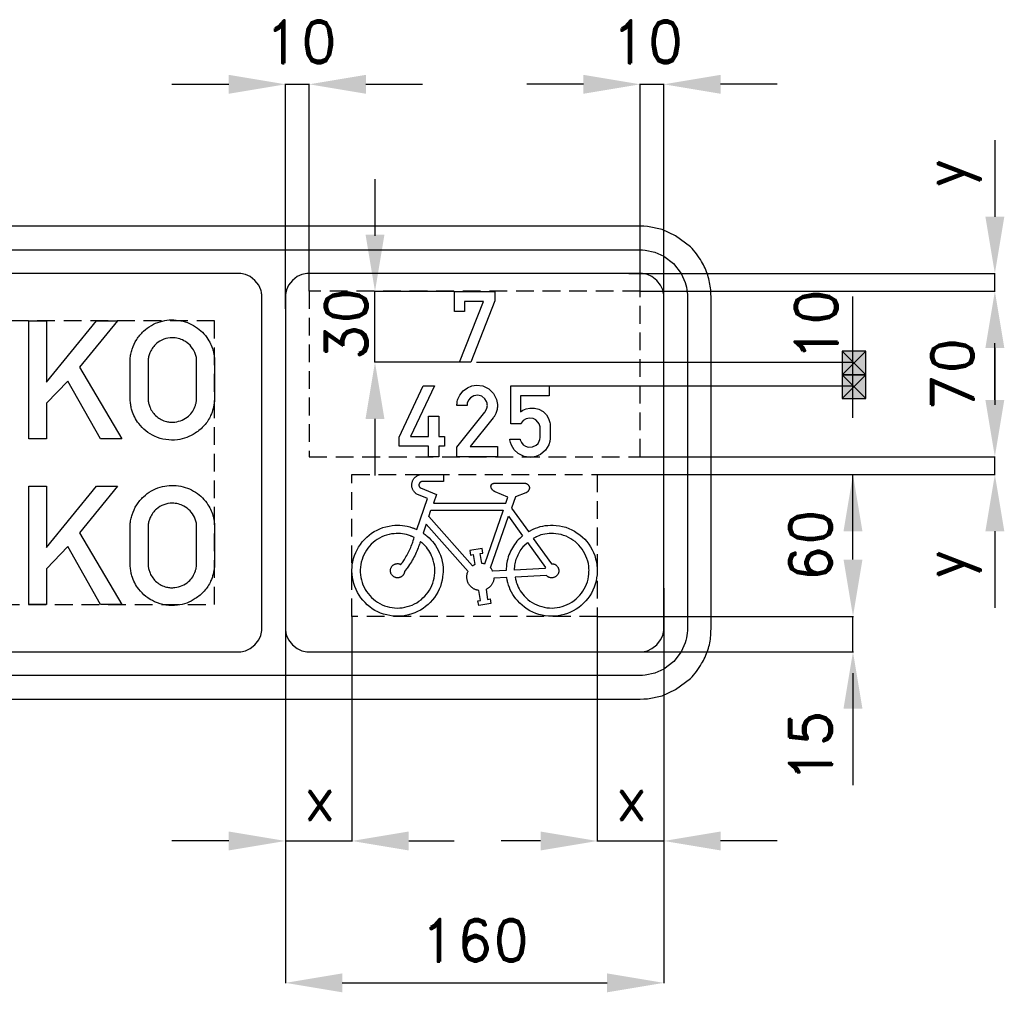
# Model space of a CAD drawing. Header units: millimetres. Extents: x 84 to 4098, y -145 to 1386.
# Tile 7 of 12: x 2244 to 2661, y 473 to 885. Entities that reach past the tile are written whole.
import ezdxf

# ---------------------------------------------------------------- set-up
doc = ezdxf.new("R2010")
doc.units = ezdxf.units.MM
doc.header["$LTSCALE"] = 5
doc.linetypes.add('ČÁRKOVANÁX2', pattern=[1.5, 1, -0.5])
doc.layers.add('Kóty', color=2, linetype='Continuous')
doc.layers.add('Značka', color=7, linetype='Continuous')
doc.styles.get("Standard").update_dxf_attribs({"font": 'romand.shx', "height": 18})
doc.dimstyles.get("Standard").update_dxf_attribs({"dimtxt": 18, "dimasz": 24, "dimexe": 0.18, "dimexo": 0.0625, "dimgap": 9, "dimtad": 1, "dimdec": 0, "dimzin": 0, "dimdsep": 46, "dimtxsty": 'Standard', "dimcen": 0.09, "dimadec": 0, "dimazin": 0, "dimtfac": 1, "dimtdec": 0, "dimtofl": 0, "dimtmove": 0, "dimatfit": 3, "dimfxl": 1, "dimtolj": 1, "dimtzin": 0, "dimarcsym": 0})

# ---------------------------------------------------------------- blocks, each defined once
blk = doc.blocks.new('*D7')
at = {"layer": 'Defpoints', "color": 0, "transparency": 16777216}
for p in [(2506.8, 769.95), (2656.8, 769.95), (2506.8, 699.95)]:
    blk.add_point(p, dxfattribs=at)
at = {"layer": 'Kóty', "color": 0, "lineweight": -2, "transparency": 16777216}
for p, q in [((2506.86, 769.95), (2656.98, 769.95)), ((2656.8, 723.95), (2656.8, 745.95)), ((2506.86, 699.95), (2656.98, 699.95))]:
    blk.add_line(p, q, dxfattribs=at)
at = {"layer": 'Kóty', "color": 0, "transparency": 16777216}
for points in [[(2652.8, 745.95), (2660.8, 745.95), (2656.8, 769.95)], [(2652.8, 723.95), (2660.8, 723.95), (2656.8, 699.95)]]:
    blk.add_solid(points, dxfattribs=at)
at = {"layer": 'Kóty', "color": 0, "transparency": 16777216, "insert": (2638.8, 734.95), "char_height": 18, "attachment_point": 5, "rotation": 90}
blk.add_mtext('\\A1;70', dxfattribs=at)
blk = doc.blocks.new('*D26')
at = {"layer": 'Defpoints', "color": 0, "transparency": 16777216}
for p in [(2356.8, 644.37), (2516.8, 644.37), (2516.8, 477.45)]:
    blk.add_point(p, dxfattribs=at)
at = {"layer": 'Kóty', "color": 0, "lineweight": -2, "transparency": 16777216}
for p, q in [((2356.8, 644.31), (2356.8, 477.27)), ((2516.8, 644.31), (2516.8, 477.27)), ((2380.8, 477.45), (2492.8, 477.45))]:
    blk.add_line(p, q, dxfattribs=at)
at = {"layer": 'Kóty', "color": 0, "transparency": 16777216}
for points in [[(2380.8, 481.45), (2380.8, 473.45), (2356.8, 477.45)], [(2492.8, 481.45), (2492.8, 473.45), (2516.8, 477.45)]]:
    blk.add_solid(points, dxfattribs=at)
at = {"layer": 'Kóty', "color": 0, "transparency": 16777216, "insert": (2436.8, 495.45), "char_height": 18, "attachment_point": 5}
blk.add_mtext('\\A1;160', dxfattribs=at)

msp = doc.modelspace()

# ---------------------------------------------------------------- hatches: boundary and pattern name
at = {"layer": 'Kóty'}
h = msp.add_hatch(color=256, dxfattribs=at)
h.dxf.hatch_style = 1
h.paths.add_polyline_path([(2592.2, 734.56), (2602.2, 734.56), (2602.2, 744.56), (2592.2, 744.56)])
h = msp.add_hatch(color=256, dxfattribs=at)
h.dxf.hatch_style = 1
h.paths.add_polyline_path([(2592.2, 724.56), (2602.2, 724.56), (2602.2, 734.56), (2592.2, 734.56)])

# ---------------------------------------------------------------- linework, layer by layer
for p, q in [((2308.8, 857.45), (2332.8, 857.45)), ((2356.8, 762.48), (2356.8, 857.63)), ((2366.8, 770.01), (2366.8, 857.63)), ((2390.8, 857.45), (2414.8, 857.45)), ((2482.8, 857.45), (2458.8, 857.45)), ((2506.8, 770.01), (2506.8, 857.63)), ((2516.8, 762.13), (2516.8, 857.63)), ((2564.8, 857.45), (2540.8, 857.45)), ((2656.8, 833.83), (2656.8, 801.45)), ((2394.65, 817.38), (2394.65, 793.38)), ((2501.97, 777.45), (2656.98, 777.45)), ((2428.16, 769.88), (2394.47, 769.88)), ((2506.8, 769.95), (2656.98, 769.95)), ((2506.86, 769.95), (2596.98, 769.91)), ((2596.8, 716.45), (2596.8, 767.77)), ((2656.8, 723.95), (2656.8, 747.95)), ((2656.8, 745.95), (2656.8, 721.95)), ((2430.33, 739.95), (2394.47, 739.95)), ((2437.52, 739.95), (2596.98, 739.95)), ((2468.31, 729.95), (2596.98, 729.95)), ((2394.65, 715.95), (2394.65, 691.95)), ((2506.86, 699.95), (2656.98, 699.95)), ((2488.74, 692.45), (2596.98, 692.45)), ((2488.81, 692.45), (2656.98, 692.45)), ((2656.8, 668.45), (2656.8, 636.07)), ((2356.8, 635.73), (2356.8, 537.27)), ((2384.92, 632.39), (2384.92, 537.27)), ((2488.68, 632.39), (2488.68, 537.27)), ((2488.74, 632.45), (2596.98, 632.45)), ((2516.8, 632.39), (2516.8, 537.27)), ((2488.74, 617.45), (2596.98, 617.45)), ((2596.8, 608.39), (2596.8, 584.39)), ((2596.8, 593.45), (2596.8, 561.07)), ((2332.8, 537.45), (2308.8, 537.45)), ((2408.92, 537.45), (2428.15, 537.45)), ((2464.68, 537.45), (2448.03, 537.45)), ((2564.8, 537.45), (2540.8, 537.45))]:
    msp.add_line(p, q, dxfattribs=at)
for points in [[(2356.8, 857.45), (2366.8, 857.45)], [(2506.8, 857.45), (2516.8, 857.45)], [(2506.8, 770.01), (2506.8, 777.45)], [(2656.8, 769.95), (2656.8, 777.45)], [(2394.65, 739.95), (2394.65, 769.88)], [(2592.2, 744.56), (2602.2, 734.56)], [(2602.2, 744.56), (2592.2, 734.56)], [(2592.2, 734.56), (2602.2, 724.56)], [(2602.2, 734.56), (2592.2, 724.56)], [(2656.8, 692.45), (2656.8, 699.95)], [(2596.8, 656.45), (2596.8, 692.45)], [(2596.8, 617.45), (2596.8, 632.45)], [(2356.8, 537.45), (2384.92, 537.45)], [(2488.68, 537.45), (2516.8, 537.45)]]:
    msp.add_lwpolyline(points, dxfattribs=at)
for points in [[(2592.2, 734.56), (2602.2, 734.56), (2602.2, 744.56), (2592.2, 744.56)], [(2592.2, 724.56), (2602.2, 724.56), (2602.2, 734.56), (2592.2, 734.56)]]:
    msp.add_lwpolyline(points, close=True, dxfattribs=at)
for points in [[(2332.8, 861.45), (2332.8, 853.45), (2356.8, 857.45)], [(2390.8, 861.45), (2390.8, 853.45), (2366.8, 857.45)], [(2482.8, 861.45), (2482.8, 853.45), (2506.8, 857.45)], [(2540.8, 861.45), (2540.8, 853.45), (2516.8, 857.45)], [(2652.8, 801.45), (2660.8, 801.45), (2656.8, 777.45)], [(2390.65, 793.88), (2398.65, 793.88), (2394.65, 769.88)], [(2652.8, 745.95), (2660.8, 745.95), (2656.8, 769.95)], [(2390.65, 715.95), (2398.65, 715.95), (2394.65, 739.95)], [(2652.8, 723.95), (2660.8, 723.95), (2656.8, 699.95)], [(2592.8, 668.45), (2600.8, 668.45), (2596.8, 692.45)], [(2652.8, 668.45), (2660.8, 668.45), (2656.8, 692.45)], [(2592.8, 656.45), (2600.8, 656.45), (2596.8, 632.45)], [(2592.8, 593.45), (2600.8, 593.45), (2596.8, 617.45)], [(2332.8, 541.45), (2332.8, 533.45), (2356.8, 537.45)], [(2408.92, 541.45), (2408.92, 533.45), (2384.92, 537.45)], [(2464.68, 541.45), (2464.68, 533.45), (2488.68, 537.45)], [(2540.8, 541.45), (2540.8, 533.45), (2516.8, 537.45)]]:
    msp.add_solid(points, dxfattribs=at)
at = {"layer": 'Značka', "color": 3}
for points in [[(1845.87, 597.45), (2506.8, 597.45), (2508.37, 597.51), (2509.94, 597.61), (2516.07, 598.87), (2521.8, 601.47), (2528.05, 606.19, 0.068432), (2532.78, 612.45, 0.056395), (2535.42, 618.18, 0.061144), (2536.64, 624.31), (2536.75, 625.88), (2536.8, 627.45), (2536.8, 767.45), (2536.74, 769.02), (2536.64, 770.59, 0.055759), (2535.38, 776.72, 0.05621), (2532.78, 782.45, 0.069646), (2528.06, 788.69), (2521.8, 793.43), (2516.07, 796.06), (2509.94, 797.29), (2508.37, 797.39), (2506.8, 797.45), (1845.87, 797.45)], [(1839.83, 787.45), (2506.8, 787.45), (2507.85, 787.41), (2508.89, 787.34), (2512.98, 786.5), (2516.8, 784.77), (2520.96, 781.62), (2524.12, 777.45), (2525.88, 773.63, -0.061229), (2526.69, 769.54), (2526.76, 768.5), (2526.8, 767.45), (2526.8, 627.45), (2526.76, 626.4), (2526.69, 625.36, -0.055717), (2525.85, 621.27), (2524.12, 617.45), (2520.97, 613.29), (2516.8, 610.13), (2512.98, 608.37), (2508.89, 607.56), (2507.85, 607.49), (2506.8, 607.45), (1839.83, 607.45)], [(1824.8, 617.45), (2336.8, 617.45), (2337.33, 617.47), (2337.85, 617.5), (2339.89, 617.92), (2341.8, 618.79), (2343.88, 620.36), (2345.46, 622.45), (2346.34, 624.36), (2346.75, 626.4), (2346.78, 626.93), (2346.8, 627.45), (2346.8, 767.45), (2346.78, 767.97), (2346.75, 768.5, 0.055845), (2346.33, 770.54), (2345.46, 772.45), (2343.89, 774.53), (2341.8, 776.11), (2339.89, 776.99), (2337.85, 777.4), (2337.33, 777.43), (2336.8, 777.45), (1824.8, 777.45)], [(2506.8, 777.45), (2366.8, 777.45), (2366.28, 777.43), (2365.76, 777.4), (2363.71, 776.98), (2361.8, 776.11), (2359.72, 774.54), (2358.14, 772.45), (2357.26, 770.54), (2356.86, 768.5), (2356.82, 767.97), (2356.8, 767.45), (2356.8, 627.45), (2356.82, 626.93), (2356.86, 626.4, 0.055845), (2357.28, 624.36), (2358.14, 622.45), (2359.72, 620.37), (2361.8, 618.79), (2363.71, 617.91), (2365.76, 617.5), (2366.28, 617.47), (2366.8, 617.45), (2506.8, 617.45), (2507.33, 617.47), (2507.85, 617.5), (2509.89, 617.92), (2511.8, 618.79), (2513.88, 620.36), (2515.46, 622.45), (2516.34, 624.36), (2516.75, 626.4), (2516.78, 626.93), (2516.8, 627.45), (2516.8, 767.45), (2516.78, 767.97), (2516.75, 768.5, 0.055844), (2516.33, 770.54), (2515.46, 772.45), (2513.89, 774.53), (2511.8, 776.11), (2509.89, 776.99), (2507.85, 777.4), (2507.33, 777.43), (2506.8, 777.45)], [(2291.08, 740.47, -0.00133), (2291.1, 740.88, -0.004563), (2291.13, 741.29, -0.030685), (2291.41, 743.38, -0.031072), (2291.95, 745.42, -0.066307), (2293.87, 749.55, -0.068491), (2296.82, 753.04, -0.061843), (2300.07, 755.47, -0.059928), (2303.8, 757.04, -0.057342), (2307.66, 757.78, -0.05761), (2311.58, 757.62, -0.056919), (2315.33, 756.68, -0.057492), (2318.76, 754.91, -0.05538), (2321.67, 752.56, -0.053456), (2324, 749.63, -0.043015), (2325.39, 747.11, -0.048835), (2326.29, 744.4, -0.022726), (2326.58, 742.92, -0.012954), (2326.75, 741.42), (2326.78, 741.17), (2326.8, 740.92), (2326.8, 724.18), (2326.77, 723.8), (2326.73, 723.41, -0.035792), (2326.19, 720.31, -0.047832), (2325.14, 717.33, -0.078789), (2322.47, 713.15, -0.073117), (2318.67, 709.93, -0.060131), (2315.04, 708.08, -0.059838), (2311.09, 707.14, -0.071113), (2306.18, 707.18, -0.074192), (2301.47, 708.61, -0.066046), (2297.77, 710.86, -0.061697), (2294.75, 713.98, -0.047109), (2293.02, 716.65, -0.05387), (2291.85, 719.59, -0.030228), (2291.42, 721.54, -0.017691), (2291.17, 723.52), (2291.12, 723.99), (2291.08, 724.45), (2291.08, 740.47)], [(2298.7, 740.43), (2298.7, 724.44), (2298.72, 724.14), (2298.74, 723.84, 0.037589), (2299.01, 722.26, 0.04167), (2299.53, 720.74, 0.062915), (2300.7, 718.68, 0.060168), (2302.34, 716.95, 0.059417), (2304.27, 715.63, 0.064322), (2306.44, 714.83, 0.050518), (2308.23, 714.56, 0.044589), (2310.05, 714.63, 0.073922), (2313.13, 715.45, 0.085), (2315.78, 717.17, 0.073639), (2317.55, 719.22, 0.063583), (2318.71, 721.68, 0.033232), (2319.06, 722.91, 0.042614), (2319.22, 724.17, 0.004183), (2319.22, 724.33), (2319.23, 724.49), (2319.23, 740.4), (2319.23, 740.68, 0.00861), (2319.23, 740.97, 0.06266), (2318.95, 742.71, 0.048308), (2318.28, 744.37, 0.076885), (2316.43, 747.06, 0.083757), (2313.85, 749.02, 0.06988), (2311.46, 749.99, 0.066663), (2308.87, 750.28, 0.088529), (2305.32, 749.65, 0.098122), (2302.25, 747.81, 0.062858), (2300.73, 746.16, 0.051383), (2299.61, 744.2, 0.039538), (2299.03, 742.63, 0.050775), (2298.73, 740.99, 0.007041), (2298.71, 740.71, 0.002194), (2298.7, 740.43)], [(2429.31, 699.95), (2429.31, 703.96), (2441.05, 718.73), (2441.22, 718.95), (2441.39, 719.17), (2442.02, 720.5, 0.09427), (2442.16, 721.98, 0.092208), (2441.85, 723.31), (2441.1, 724.46), (2439.77, 725.5), (2438.16, 725.93), (2436.51, 725.72), (2435.07, 724.87), (2434.18, 723.84), (2433.7, 722.58), (2433.62, 722.12), (2433.58, 721.65), (2429.31, 721.65), (2429.32, 722.05), (2429.35, 722.46, -0.059398), (2429.7, 724.26), (2430.47, 725.94), (2431.9, 727.78), (2433.78, 729.15), (2435.6, 729.89), (2437.54, 730.18), (2440.31, 729.86), (2442.82, 728.63), (2444.84, 726.69), (2446.07, 724.19), (2446.45, 722.06, -0.062465), (2446.27, 719.89), (2445.8, 718.28), (2444.99, 716.83), (2444.83, 716.61), (2444.67, 716.4), (2434.92, 704.23), (2446.44, 704.23), (2446.44, 699.95), (2429.31, 699.95)], [(2458.29, 688.7), (2458.38, 688.68), (2458.48, 688.66), (2458.49, 688.65), (2458.51, 688.65), (2458.59, 688.62), (2458.66, 688.6), (2458.75, 688.56), (2458.83, 688.52), (2458.92, 688.48), (2459, 688.43), (2459.08, 688.38), (2459.16, 688.32), (2459.25, 688.25), (2459.34, 688.17), (2459.42, 688.09), (2459.5, 688), (2459.58, 687.9), (2459.64, 687.8), (2459.7, 687.7), (2459.76, 687.59), (2459.81, 687.48), (2459.85, 687.37), (2459.89, 687.26), (2459.92, 687.14), (2459.94, 687.02), (2459.95, 686.91), (2459.96, 686.79, -0.012292), (2459.96, 686.67), (2459.94, 686.51), (2459.92, 686.35), (2459.88, 686.19), (2459.83, 686.03), (2459.76, 685.88), (2459.68, 685.74), (2459.59, 685.6), (2459.5, 685.47), (2459.42, 685.36), (2459.33, 685.26), (2459.24, 685.17), (2459.14, 685.08), (2459.04, 685), (2458.93, 684.93), (2458.85, 684.87), (2458.75, 684.82), (2458.73, 684.81), (2458.71, 684.8), (2458.59, 684.74), (2458.47, 684.69), (2454.05, 683.01), (2452.37, 678.21), (2459.55, 668.27), (2459.6, 668.3), (2459.65, 668.32), (2459.84, 668.43), (2460.03, 668.53), (2460.27, 668.66), (2460.51, 668.79), (2460.75, 668.92), (2461, 669.04), (2461.24, 669.16), (2461.48, 669.28), (2462.48, 669.71), (2463.5, 670.08), (2464.55, 670.39), (2465.61, 670.63), (2466.68, 670.82), (2467.77, 670.93), (2468.87, 670.98), (2469.96, 670.97), (2471.32, 670.9), (2472.67, 670.73), (2474.01, 670.46), (2475.32, 670.09), (2476.61, 669.63), (2477.85, 669.06), (2479.04, 668.4), (2480.19, 667.67), (2481.3, 666.87), (2482.35, 666), (2483.34, 665.06), (2484.24, 664.04), (2485.07, 662.96), (2485.82, 661.82), (2486.48, 660.62), (2487.05, 659.39), (2487.56, 658.12), (2487.98, 656.82), (2488.3, 655.5), (2488.52, 654.15), (2488.64, 652.79, -0.020973), (2488.66, 651.43), (2488.57, 650.07), (2488.4, 648.72), (2488.15, 647.38), (2487.81, 646.06), (2487.37, 644.77), (2486.83, 643.52), (2486.2, 642.3), (2485.49, 641.14), (2484.69, 640.04), (2483.81, 639), (2482.88, 638), (2481.88, 637.07), (2480.82, 636.21), (2479.69, 635.45), (2478.52, 634.76), (2477.29, 634.16), (2476.02, 633.66), (2474.72, 633.25), (2473.4, 632.91), (2472.06, 632.66), (2470.7, 632.51), (2469.34, 632.47), (2467.98, 632.51), (2466.62, 632.67), (2465.29, 632.93), (2463.97, 633.28), (2462.67, 633.7), (2461.41, 634.21), (2460.19, 634.81), (2459.02, 635.5), (2457.89, 636.28), (2456.83, 637.14), (2455.84, 638.07), (2454.91, 639.08), (2454.2, 639.91), (2453.54, 640.78), (2452.93, 641.7), (2452.38, 642.65), (2451.89, 643.62), (2451.47, 644.62), (2451.12, 645.65), (2450.83, 646.69), (2450.76, 646.96), (2450.7, 647.22), (2450.65, 647.43), (2450.61, 647.65), (2450.6, 647.7), (2450.59, 647.75), (2450.38, 648.82), (2444.97, 648.55), (2444.92, 648.25), (2444.88, 647.95), (2444.86, 647.89), (2444.85, 647.84), (2444.8, 647.6), (2444.73, 647.37), (2444.63, 647.08), (2444.52, 646.8), (2444.39, 646.53), (2444.25, 646.26), (2444.09, 646), (2443.92, 645.75), (2443.74, 645.51), (2443.55, 645.27), (2443.34, 645.05), (2443.12, 644.83), (2442.89, 644.64), (2442.65, 644.45), (2442.45, 644.32), (2442.25, 644.19), (2442.2, 644.16), (2442.14, 644.14), (2441.88, 643.99), (2441.61, 643.86), (2442.28, 639.64), (2443.39, 639.82), (2443.71, 637.84), (2438.53, 637.01), (2438.21, 638.99), (2439.32, 639.16), (2438.64, 643.38), (2438.38, 643.42), (2438.11, 643.46), (2438.06, 643.48), (2438, 643.49), (2437.79, 643.53), (2437.58, 643.59), (2437.33, 643.67), (2437.07, 643.77), (2436.82, 643.88), (2436.58, 644), (2436.34, 644.14), (2436.11, 644.28), (2435.83, 644.47), (2435.56, 644.68), (2435.31, 644.9), (2435.07, 645.14), (2434.84, 645.39), (2434.63, 645.66), (2434.44, 645.94), (2434.26, 646.23), (2434.1, 646.53), (2433.96, 646.84), (2433.83, 647.15), (2433.73, 647.47), (2433.64, 647.8), (2433.57, 648.14), (2433.53, 648.47), (2433.51, 648.81), (2433.49, 649.08), (2433.5, 649.36), (2433.51, 649.63), (2433.54, 649.9), (2433.59, 650.17), (2433.64, 650.43), (2433.7, 650.64), (2433.77, 650.85), (2433.79, 650.9), (2433.8, 650.95), (2433.9, 651.2), (2434, 651.45), (2416.31, 671.44), (2415.01, 667.63), (2415.87, 666.99), (2415.91, 666.96), (2415.96, 666.92), (2416.13, 666.79), (2416.29, 666.66), (2416.5, 666.49), (2416.71, 666.32), (2417.51, 665.62), (2418.27, 664.86), (2418.98, 664.07), (2419.64, 663.23), (2420.26, 662.35), (2420.82, 661.43), (2421.32, 660.48), (2421.78, 659.5), (2422.29, 658.26), (2422.72, 656.99), (2423.05, 655.7), (2423.28, 654.38), (2423.42, 653.04), (2423.45, 651.7, -0.01955), (2423.39, 650.36), (2423.23, 649.03), (2423.01, 647.71), (2422.7, 646.4), (2422.3, 645.13), (2421.79, 643.88), (2421.21, 642.68), (2420.53, 641.52), (2419.77, 640.42), (2418.93, 639.37), (2418.04, 638.36), (2417.09, 637.42), (2416.07, 636.55), (2414.99, 635.76), (2413.85, 635.05), (2412.67, 634.43), (2411.44, 633.89), (2410.18, 633.44), (2408.89, 633.06), (2407.59, 632.76), (2406.26, 632.56), (2404.92, 632.46), (2403.58, 632.46), (2402.25, 632.56), (2400.92, 632.75), (2399.61, 633.04), (2398.32, 633.39), (2397.05, 633.83), (2395.82, 634.36), (2394.63, 634.98), (2393.49, 635.68), (2392.41, 636.47), (2391.39, 637.34), (2390.43, 638.27), (2389.51, 639.26), (2388.67, 640.3), (2387.91, 641.4), (2387.23, 642.56), (2386.63, 643.76), (2386.13, 645), (2385.72, 646.27), (2385.4, 647.57), (2385.14, 648.89), (2384.98, 650.22), (2384.91, 651.56, -0.01876), (2384.95, 652.9), (2385.07, 654.23), (2385.3, 655.55), (2385.63, 656.85), (2386.04, 658.13), (2386.52, 659.38), (2387.08, 660.6), (2387.73, 661.77), (2388.47, 662.89), (2389.28, 663.96), (2390.18, 664.95), (2391.14, 665.88), (2392.17, 666.75), (2393.23, 667.56), (2394.35, 668.29), (2395.52, 668.94), (2396.74, 669.5), (2398, 669.97), (2399.28, 670.35), (2400.59, 670.63), (2401.92, 670.83), (2402.99, 670.94), (2404.07, 671), (2405.15, 670.99), (2406.22, 670.91), (2407.28, 670.77), (2408.33, 670.56), (2409.36, 670.28), (2410.37, 669.94), (2410.62, 669.85), (2410.87, 669.75), (2411.07, 669.68), (2411.27, 669.6), (2411.32, 669.58), (2411.37, 669.56), (2412.36, 669.14), (2416.85, 682.32), (2412.32, 684.17), (2412.13, 684.3), (2411.95, 684.42), (2411.92, 684.45), (2411.88, 684.48), (2411.75, 684.59), (2411.62, 684.71), (2411.46, 684.86), (2411.31, 685.03), (2411.17, 685.2), (2411.04, 685.37), (2410.91, 685.56), (2410.8, 685.75), (2410.67, 685.99), (2410.55, 686.24), (2410.45, 686.5), (2410.37, 686.76), (2410.3, 687.03), (2410.25, 687.31), (2410.22, 687.58), (2410.21, 687.86), (2410.21, 688.13), (2410.22, 688.41), (2410.25, 688.68), (2410.31, 688.96), (2410.37, 689.22), (2410.46, 689.49), (2410.56, 689.74), (2410.68, 689.99), (2410.81, 690.24), (2410.95, 690.47), (2411.11, 690.7), (2411.29, 690.92), (2411.47, 691.12), (2411.67, 691.31), (2411.88, 691.49), (2412.1, 691.66), (2412.29, 691.78), (2412.48, 691.9), (2412.67, 692.01), (2412.87, 692.1), (2413.07, 692.19), (2413.28, 692.26), (2413.49, 692.32), (2413.71, 692.37), (2413.76, 692.38), (2413.82, 692.4), (2413.86, 692.4), (2413.9, 692.41), (2413.91, 692.41), (2413.93, 692.41), (2414.14, 692.45), (2423.67, 692.45), (2423.67, 689.45), (2414.56, 689.45), (2414.49, 689.44), (2414.42, 689.43), (2414.41, 689.43), (2414.39, 689.43), (2414.34, 689.41), (2414.28, 689.4), (2414.22, 689.38), (2414.15, 689.35), (2414.08, 689.32), (2414.02, 689.29), (2413.96, 689.25), (2413.9, 689.21), (2413.82, 689.16), (2413.75, 689.11), (2413.68, 689.05), (2413.62, 688.99), (2413.56, 688.92), (2413.51, 688.85), (2413.46, 688.77), (2413.42, 688.69), (2413.37, 688.61), (2413.34, 688.53), (2413.31, 688.45), (2413.28, 688.36), (2413.26, 688.28), (2413.25, 688.19), (2413.24, 688.1), (2413.23, 688.01), (2413.23, 687.92), (2413.24, 687.83), (2413.25, 687.74), (2413.27, 687.65), (2413.29, 687.57), (2413.32, 687.48), (2413.36, 687.4), (2413.39, 687.32), (2413.43, 687.25), (2413.46, 687.19), (2413.5, 687.13), (2413.55, 687.07), (2413.59, 687.02), (2413.64, 686.97), (2413.68, 686.93), (2413.72, 686.89), (2413.73, 686.88), (2413.74, 686.87), (2413.8, 686.82), (2413.86, 686.78), (2420.6, 684.03), (2419.34, 680.34), (2449.94, 680.34), (2450.83, 682.88), (2445.53, 685.07), (2445.41, 685.13), (2445.28, 685.19), (2445.26, 685.2), (2445.24, 685.21), (2445.14, 685.27), (2445.05, 685.32), (2444.94, 685.4), (2444.83, 685.48), (2444.72, 685.57), (2444.62, 685.66), (2444.52, 685.75), (2444.42, 685.85), (2444.31, 685.98), (2444.2, 686.11), (2444.1, 686.25), (2444, 686.39), (2443.92, 686.54), (2443.85, 686.7), (2443.8, 686.86), (2443.75, 687.03), (2443.73, 687.12), (2443.72, 687.21), (2443.71, 687.3), (2443.7, 687.39), (2443.7, 687.49), (2443.71, 687.58), (2443.72, 687.67), (2443.74, 687.76), (2443.77, 687.85), (2443.8, 687.94), (2443.84, 688.02), (2443.89, 688.1), (2443.94, 688.18), (2444, 688.25), (2444.06, 688.32), (2444.13, 688.38), (2444.19, 688.43), (2444.25, 688.48), (2444.31, 688.52), (2444.38, 688.56), (2444.44, 688.59), (2444.51, 688.62), (2444.58, 688.65), (2444.65, 688.67), (2444.67, 688.67), (2444.69, 688.67), (2444.7, 688.68), (2444.72, 688.68), (2444.74, 688.69), (2444.76, 688.69), (2444.78, 688.69), (2444.8, 688.7), (2458.29, 688.7)], [(2291.08, 670.47, -0.00133), (2291.1, 670.88, -0.004563), (2291.13, 671.3, -0.030685), (2291.41, 673.38, -0.031072), (2291.95, 675.42, -0.066307), (2293.87, 679.55, -0.068491), (2296.82, 683.04, -0.061843), (2300.07, 685.47, -0.059928), (2303.8, 687.05, -0.057342), (2307.66, 687.78, -0.057578), (2311.58, 687.62, -0.056919), (2315.33, 686.68, -0.057492), (2318.76, 684.91, -0.05538), (2321.67, 682.56, -0.053456), (2324, 679.63, -0.043015), (2325.39, 677.12, -0.048835), (2326.29, 674.4, -0.022726), (2326.58, 672.92, -0.012954), (2326.75, 671.42), (2326.78, 671.17), (2326.8, 670.93), (2326.8, 654.18), (2326.77, 653.8, -0.002808), (2326.73, 653.41, -0.035792), (2326.19, 650.31, -0.047832), (2325.14, 647.33, -0.078789), (2322.47, 643.15, -0.073117), (2318.67, 639.93, -0.060131), (2315.04, 638.08, -0.059838), (2311.09, 637.14, -0.071113), (2306.18, 637.18, -0.074192), (2301.47, 638.61, -0.066046), (2297.77, 640.86, -0.061697), (2294.75, 643.98, -0.047109), (2293.02, 646.65, -0.05387), (2291.85, 649.59, -0.030228), (2291.42, 651.54, -0.017691), (2291.17, 653.52), (2291.12, 653.99), (2291.08, 654.45), (2291.08, 670.47)], [(2298.7, 670.44), (2298.7, 654.44), (2298.72, 654.14), (2298.74, 653.84, 0.037589), (2299.01, 652.26, 0.04167), (2299.53, 650.74, 0.062915), (2300.7, 648.68, 0.060168), (2302.34, 646.95, 0.059417), (2304.27, 645.63, 0.064322), (2306.44, 644.83, 0.050518), (2308.23, 644.56, 0.044589), (2310.05, 644.63, 0.073922), (2313.13, 645.45, 0.085), (2315.78, 647.17, 0.073639), (2317.55, 649.22, 0.063583), (2318.71, 651.68, 0.033232), (2319.06, 652.91, 0.042614), (2319.22, 654.17), (2319.22, 654.33), (2319.23, 654.49), (2319.23, 670.4), (2319.23, 670.68, 0.00861), (2319.23, 670.97, 0.06266), (2318.95, 672.71, 0.048308), (2318.28, 674.37, 0.076885), (2316.43, 677.06, 0.083757), (2313.85, 679.02, 0.06988), (2311.46, 679.99, 0.066663), (2308.87, 680.28, 0.088529), (2305.32, 679.65, 0.098122), (2302.25, 677.82, 0.062858), (2300.73, 676.16, 0.051383), (2299.61, 674.2, 0.039538), (2299.03, 672.63, 0.050775), (2298.73, 670.99, 0.007041), (2298.71, 670.71, 0.002194), (2298.7, 670.44)], [(2407.16, 651.41), (2407.14, 651.25), (2407.11, 651.08), (2407.1, 651.05), (2407.09, 651.01), (2407.06, 650.88), (2407.02, 650.75), (2406.96, 650.59), (2406.89, 650.44), (2406.81, 650.28), (2406.72, 650.14), (2406.63, 650), (2406.52, 649.86), (2406.38, 649.7), (2406.23, 649.55), (2406.08, 649.4), (2405.9, 649.28), (2405.73, 649.16), (2405.54, 649.06), (2405.34, 648.97), (2405.14, 648.9), (2404.94, 648.84), (2404.73, 648.79), (2404.52, 648.75), (2404.31, 648.74), (2404.09, 648.74), (2403.88, 648.75), (2403.67, 648.78), (2403.46, 648.83), (2403.26, 648.89), (2403.06, 648.96), (2402.86, 649.04), (2402.67, 649.14), (2402.49, 649.26), (2402.32, 649.38), (2402.16, 649.52), (2402.01, 649.67), (2401.87, 649.83), (2401.74, 650), (2401.62, 650.18), (2401.51, 650.36), (2401.42, 650.56), (2401.35, 650.75), (2401.29, 650.96), (2401.24, 651.17), (2401.2, 651.38), (2401.18, 651.59), (2401.18, 651.8), (2401.19, 652.01), (2401.22, 652.23), (2401.26, 652.43), (2401.32, 652.64), (2401.39, 652.84), (2401.48, 653.04), (2401.57, 653.23), (2401.68, 653.41), (2401.81, 653.58), (2401.95, 653.75), (2402.09, 653.9), (2402.25, 654.04), (2402.42, 654.17), (2402.6, 654.29), (2402.78, 654.4), (2402.97, 654.49), (2403.17, 654.57), (2403.37, 654.63), (2403.58, 654.68), (2403.79, 654.71), (2404.01, 654.73), (2404.18, 654.74), (2404.35, 654.74), (2404.52, 654.73), (2404.69, 654.7), (2404.86, 654.67), (2405.02, 654.63), (2405.15, 654.58), (2405.28, 654.53), (2405.31, 654.52), (2405.34, 654.51), (2405.49, 654.44), (2405.64, 654.36), (2406.02, 654.88), (2406.38, 655.4), (2406.46, 655.51), (2406.53, 655.61), (2406.81, 656.04), (2407.09, 656.47), (2407.43, 657.01), (2407.75, 657.56), (2408.07, 658.12), (2408.38, 658.68), (2408.67, 659.25), (2408.96, 659.83), (2409.23, 660.4), (2409.5, 660.98), (2409.76, 661.57), (2410, 662.16), (2410.24, 662.76), (2410.46, 663.36), (2410.62, 663.84), (2410.78, 664.33), (2410.82, 664.45), (2410.86, 664.58), (2411.04, 665.19), (2411.22, 665.8), (2410.43, 666.16), (2410.39, 666.18), (2410.35, 666.2), (2410.19, 666.26), (2410.03, 666.33), (2409.83, 666.41), (2409.62, 666.49), (2408.8, 666.78), (2407.97, 667.02), (2407.12, 667.21), (2406.26, 667.35), (2405.39, 667.44), (2404.52, 667.48), (2403.65, 667.46), (2402.77, 667.4), (2401.69, 667.28), (2400.62, 667.08), (2399.57, 666.81), (2398.54, 666.45), (2397.53, 666.03), (2396.56, 665.53), (2395.64, 664.96), (2394.75, 664.32), (2393.89, 663.65), (2393.08, 662.92), (2392.33, 662.13), (2391.64, 661.29), (2391.01, 660.4), (2390.45, 659.46), (2389.96, 658.49), (2389.53, 657.49), (2389.16, 656.46), (2388.86, 655.42), (2388.63, 654.35), (2388.49, 653.27), (2388.42, 652.18, 0.020412), (2388.43, 651.09), (2388.53, 650.01), (2388.69, 648.93), (2388.91, 647.86), (2389.2, 646.82), (2389.57, 645.79), (2390.02, 644.8), (2390.53, 643.83), (2391.11, 642.91), (2391.76, 642.04), (2392.47, 641.21), (2393.22, 640.42), (2394.02, 639.68), (2394.87, 639), (2395.77, 638.39), (2396.71, 637.84), (2397.69, 637.36), (2398.7, 636.96), (2399.74, 636.62), (2400.79, 636.34), (2401.86, 636.13), (2402.94, 636), (2404.03, 635.96), (2405.12, 635.98), (2406.2, 636.09), (2407.28, 636.28), (2408.33, 636.54), (2409.38, 636.85), (2410.4, 637.24), (2411.39, 637.69), (2412.34, 638.23), (2413.25, 638.82), (2414.12, 639.48), (2414.93, 640.21), (2415.69, 640.99), (2416.42, 641.8), (2417.08, 642.66), (2417.68, 643.57), (2418.21, 644.53), (2418.68, 645.51), (2419.07, 646.53), (2419.38, 647.57), (2419.62, 648.63), (2419.8, 649.71), (2419.92, 650.79), (2419.95, 651.88), (2419.9, 652.96), (2419.78, 654.05), (2419.57, 655.12), (2419.29, 656.17), (2418.94, 657.2), (2418.62, 658.02), (2418.26, 658.82), (2417.86, 659.6), (2417.4, 660.35), (2416.91, 661.06), (2416.37, 661.74), (2415.79, 662.39), (2415.17, 662.99), (2415.01, 663.14), (2414.85, 663.29), (2414.72, 663.41), (2414.59, 663.52), (2414.56, 663.55), (2414.52, 663.58), (2413.86, 664.14), (2413.64, 663.45), (2413.41, 662.76), (2413.37, 662.63), (2413.32, 662.49), (2413.12, 661.95), (2412.92, 661.4), (2412.65, 660.73), (2412.37, 660.07), (2412.08, 659.4), (2411.77, 658.75), (2411.45, 658.1), (2411.12, 657.46), (2410.78, 656.82), (2410.43, 656.19), (2410.06, 655.56), (2409.68, 654.94), (2409.29, 654.33), (2408.89, 653.73), (2408.56, 653.26), (2408.22, 652.79), (2408.13, 652.68), (2408.04, 652.56), (2407.61, 651.99), (2407.16, 651.41)], [(2469.34, 654.72), (2469.51, 654.72), (2469.68, 654.71), (2469.71, 654.71), (2469.75, 654.7), (2469.88, 654.68), (2470.02, 654.66), (2470.18, 654.62), (2470.34, 654.57), (2470.5, 654.51), (2470.66, 654.45), (2470.81, 654.37), (2470.96, 654.28), (2471.14, 654.17), (2471.31, 654.04), (2471.47, 653.9), (2471.62, 653.74), (2471.76, 653.58), (2471.88, 653.41), (2471.99, 653.23), (2472.09, 653.04), (2472.18, 652.84), (2472.25, 652.64), (2472.31, 652.44), (2472.36, 652.23), (2472.39, 652.02), (2472.4, 651.81, -0.019488), (2472.39, 651.59), (2472.37, 651.38), (2472.34, 651.17), (2472.3, 650.96), (2472.24, 650.76), (2472.16, 650.56), (2472.08, 650.37), (2471.97, 650.18), (2471.85, 650), (2471.72, 649.83), (2471.58, 649.67), (2471.44, 649.52), (2471.27, 649.38), (2471.1, 649.25), (2470.92, 649.14), (2470.74, 649.04), (2470.54, 648.95), (2470.34, 648.88), (2470.14, 648.82), (2469.93, 648.77), (2469.72, 648.74), (2469.51, 648.72), (2469.29, 648.72), (2469.08, 648.74), (2468.87, 648.77), (2468.66, 648.82), (2468.5, 648.86), (2468.33, 648.91), (2468.18, 648.98), (2468.02, 649.05), (2467.87, 649.13), (2467.73, 649.22), (2467.62, 649.3), (2467.51, 649.39), (2467.49, 649.41), (2467.46, 649.43), (2467.34, 649.55), (2467.21, 649.67), (2453.89, 649), (2454.08, 648.14), (2454.3, 647.28), (2454.35, 647.11), (2454.4, 646.94), (2454.62, 646.27), (2454.88, 645.61), (2455.24, 644.81), (2455.65, 644.03), (2456.1, 643.26), (2456.6, 642.53), (2457.15, 641.83), (2457.74, 641.17), (2458.5, 640.36), (2459.31, 639.62), (2460.18, 638.93), (2461.1, 638.32), (2462.06, 637.77), (2463.07, 637.3), (2464.1, 636.9), (2465.16, 636.58), (2466.23, 636.31), (2467.32, 636.11), (2468.42, 636), (2469.53, 635.97), (2470.63, 636.01), (2471.73, 636.15), (2472.81, 636.36), (2473.88, 636.65), (2474.93, 637), (2475.96, 637.41), (2476.95, 637.9), (2477.9, 638.46), (2478.82, 639.09), (2479.67, 639.79), (2480.48, 640.55), (2481.23, 641.36), (2481.94, 642.21), (2482.58, 643.11), (2483.16, 644.05), (2483.67, 645.03), (2484.1, 646.05), (2484.46, 647.1), (2484.74, 648.17), (2484.94, 649.26), (2485.08, 650.35), (2485.16, 651.46, 0.020537), (2485.15, 652.56), (2485.05, 653.66), (2484.88, 654.76), (2484.62, 655.83), (2484.28, 656.89), (2483.87, 657.92), (2483.41, 658.92), (2482.89, 659.89), (2482.29, 660.83), (2481.62, 661.71), (2480.89, 662.54), (2480.1, 663.31), (2479.25, 664.03), (2478.36, 664.68), (2477.44, 665.28), (2476.47, 665.82), (2475.47, 666.29), (2474.44, 666.68), (2473.37, 667), (2472.29, 667.23), (2471.2, 667.38), (2470.09, 667.47), (2469.2, 667.49), (2468.31, 667.47), (2467.43, 667.4), (2466.55, 667.27), (2465.68, 667.09), (2464.84, 666.85), (2464.01, 666.55), (2463.19, 666.21), (2462.99, 666.12), (2462.79, 666.02), (2462.63, 665.95), (2462.47, 665.87), (2462.44, 665.85), (2462.4, 665.83), (2461.61, 665.42), (2469.34, 654.72)]]:
    msp.add_lwpolyline(points, format="xyb", dxfattribs=at)
at = {"layer": 'Značka', "color": 6, "linetype": 'ČÁRKOVANÁX2', "ltscale": 1.5}
msp.add_lwpolyline([(2366.8, 699.95), (2506.8, 699.95), (2506.8, 769.95), (2366.8, 769.95)], close=True, dxfattribs=at)
at = {"layer": 'Značka', "color": 3}
for points in [[(2430.4, 739.95), (2440.53, 765.64), (2432.54, 765.64), (2432.54, 761.35), (2428.23, 761.35), (2428.23, 769.88), (2445.38, 769.88), (2445.38, 765.88), (2435.2, 739.95), (2430.4, 739.95)], [(2248.25, 707.46), (2248.25, 757.45), (2255.8, 757.45), (2255.8, 731.54), (2276.82, 757.45), (2285.76, 757.45), (2269.66, 737.8), (2287.54, 707.46), (2278.6, 707.46), (2264.71, 731.95), (2255.8, 722.56), (2255.8, 707.46), (2248.25, 707.46)], [(2417.35, 699.95), (2417.35, 704.48), (2404.81, 704.48), (2404.81, 708.22), (2414.98, 729.91), (2419.8, 729.91), (2409.63, 708.51), (2417.35, 708.51), (2417.35, 717.06), (2421.63, 717.04), (2421.63, 708.51), (2424.06, 708.51), (2424.06, 704.48), (2421.63, 704.48), (2421.63, 699.95), (2417.35, 699.95)], [(2456.01, 707.43), (2456.06, 707.24), (2456.12, 707.05), (2456.61, 705.96), (2457.37, 705.04), (2458.35, 704.38), (2459.5, 704.03), (2461.29, 704.09), (2462.87, 704.87), (2463.61, 705.61), (2464.13, 706.53), (2464.4, 707.29), (2464.51, 708.08), (2464.52, 708.29), (2464.52, 708.5), (2464.52, 712.14), (2464.49, 712.56), (2464.43, 712.98), (2464.11, 713.85), (2463.59, 714.63), (2462.67, 715.52), (2461.54, 716.09), (2460.04, 716.3), (2458.54, 715.94), (2457.34, 715.22), (2456.51, 714.14), (2456.45, 714.01), (2456.39, 713.88), (2452.17, 713.88), (2452.17, 729.95), (2468.25, 729.95), (2468.25, 725.67), (2456.19, 725.67), (2456.19, 718.92), (2456.68, 719.26), (2457.19, 719.58), (2458.61, 720.21), (2460.13, 720.53), (2462.05, 720.53), (2463.92, 720.03), (2465.71, 719.04), (2467.15, 717.6), (2468.06, 716.13), (2468.62, 714.48), (2468.75, 713.81), (2468.8, 713.13), (2468.8, 713.04), (2468.8, 712.95), (2468.8, 708.14), (2468.79, 707.92), (2468.79, 707.71), (2468.59, 706.34), (2468.16, 705.01), (2466.76, 702.69), (2464.69, 700.94), (2462.74, 700.04), (2460.61, 699.69), (2457.79, 700.01), (2455.25, 701.27), (2453.54, 702.86), (2452.35, 704.86), (2451.96, 705.93), (2451.74, 707.04), (2451.71, 707.24), (2451.69, 707.43), (2456.01, 707.43)], [(2248.25, 637.46), (2248.25, 687.45), (2255.8, 687.45), (2255.8, 661.54), (2276.82, 687.45), (2285.76, 687.45), (2269.66, 667.8), (2287.54, 637.46), (2278.6, 637.46), (2264.71, 661.95), (2255.8, 652.56), (2255.8, 637.46), (2248.25, 637.46)], [(2436.21, 658.56), (2436.88, 654.34), (2436.83, 654.31), (2436.78, 654.29), (2436.59, 654.19), (2436.39, 654.09), (2436.21, 653.98), (2436.02, 653.86), (2435.98, 653.83), (2435.93, 653.79), (2417.42, 674.7), (2418.32, 677.34), (2448.9, 677.34), (2440.96, 654.58), (2440.91, 654.6), (2440.85, 654.61), (2440.63, 654.67), (2440.41, 654.73), (2440.18, 654.77), (2439.96, 654.8), (2439.9, 654.81), (2439.84, 654.81), (2439.17, 659.03), (2440.28, 659.21), (2439.96, 661.18), (2434.78, 660.35), (2435.1, 658.38), (2436.21, 658.56)], [(2451.17, 674.76), (2457.1, 666.54), (2456.48, 665.98), (2456.44, 665.96), (2456.41, 665.93), (2456.29, 665.81), (2456.16, 665.7), (2456.01, 665.56), (2455.86, 665.41), (2455.27, 664.82), (2454.71, 664.19), (2454.18, 663.54), (2453.68, 662.87), (2453.21, 662.17), (2452.77, 661.45), (2452.37, 660.71), (2452, 659.95), (2451.64, 659.18), (2451.32, 658.4), (2451.04, 657.61), (2450.79, 656.8), (2450.59, 655.98), (2450.43, 655.16), (2450.33, 654.5), (2450.26, 653.83), (2450.25, 653.66), (2450.24, 653.49), (2450.19, 652.65), (2450.16, 651.81), (2444.45, 651.53), (2444.42, 651.6), (2444.38, 651.68), (2444.22, 651.97), (2444.05, 652.25), (2443.86, 652.52), (2443.66, 652.78), (2443.61, 652.84), (2443.55, 652.9), (2451.17, 674.76)], [(2466.77, 653.16), (2466.75, 653.14), (2466.74, 653.11), (2466.69, 653.01), (2466.64, 652.9), (2466.6, 652.8), (2466.56, 652.69), (2466.55, 652.66), (2466.54, 652.63), (2453.66, 651.99), (2453.69, 652.65), (2453.73, 653.32), (2453.75, 653.45), (2453.76, 653.58), (2453.83, 654.11), (2453.91, 654.64), (2454.05, 655.29), (2454.21, 655.93), (2454.4, 656.57), (2454.62, 657.2), (2454.88, 657.82), (2455.15, 658.43), (2455.44, 659.04), (2455.75, 659.63), (2456.09, 660.21), (2456.46, 660.76), (2456.85, 661.3), (2457.27, 661.82), (2457.62, 662.22), (2457.99, 662.6), (2458.09, 662.7), (2458.18, 662.79), (2458.66, 663.25), (2459.16, 663.7), (2466.77, 653.16)]]:
    msp.add_lwpolyline(points, dxfattribs=at)
at = {"layer": 'Značka', "color": 6, "linetype": 'ČÁRKOVANÁX2', "ltscale": 1.5}
for points in [[(1876.8, 637.45), (2326.8, 637.45), (2326.8, 757.45), (1876.8, 757.45), (1876.8, 637.45)], [(2384.92, 632.45), (2384.92, 692.45), (2488.68, 692.45), (2488.68, 632.45), (2384.92, 632.45)]]:
    msp.add_lwpolyline(points, dxfattribs=at)

# ---------------------------------------------------------------- texts
at = {"layer": 'Kóty', "char_height": 18, "attachment_point": 5}
for s, insert in [('\\A1;10', (2363.23, 875.45)), ('\\A1;10', (2509.81, 875.45)), ('\\A1;x', (2371.3, 555.45)), ('\\A1;x', (2503.16, 555.45))]:
    msp.add_mtext(s, dxfattribs=dict(at, insert=insert))
at = {"layer": 'Kóty', "char_height": 18, "attachment_point": 5, "rotation": 90}
for s, insert in [('\\A1;y', (2638.8, 819.86)), ('\\A1;30', (2382.43, 756.08)), ('\\A1;10', (2581.19, 755.54)), ('\\A1;60', (2578.8, 662.42)), ('\\A1;y', (2638.8, 654.54)), ('\\A1;15', (2578.8, 577.33))]:
    msp.add_mtext(s, dxfattribs=dict(at, insert=insert))

# ---------------------------------------------------------------- dimensions: what is measured, and where the dimension line sits
at = {"layer": 'Kóty'}
dim = msp.add_linear_dim(base=(2656.8, 769.95), p1=(2506.8, 699.95), p2=(2506.8, 769.95), angle=90, dimstyle='Standard', dxfattribs=at)
dim.commit()
dim.dimension.update_dxf_attribs({"geometry": '*D7', "text_midpoint": (2638.8, 734.95)})
dim = msp.add_linear_dim(base=(2516.8, 477.45), p1=(2356.8, 644.37), p2=(2516.8, 644.37), dimstyle='Standard', dxfattribs=at)
dim.commit()
dim.dimension.update_dxf_attribs({"geometry": '*D26', "text_midpoint": (2436.8, 495.45)})

doc.saveas('drawing.dxf')
